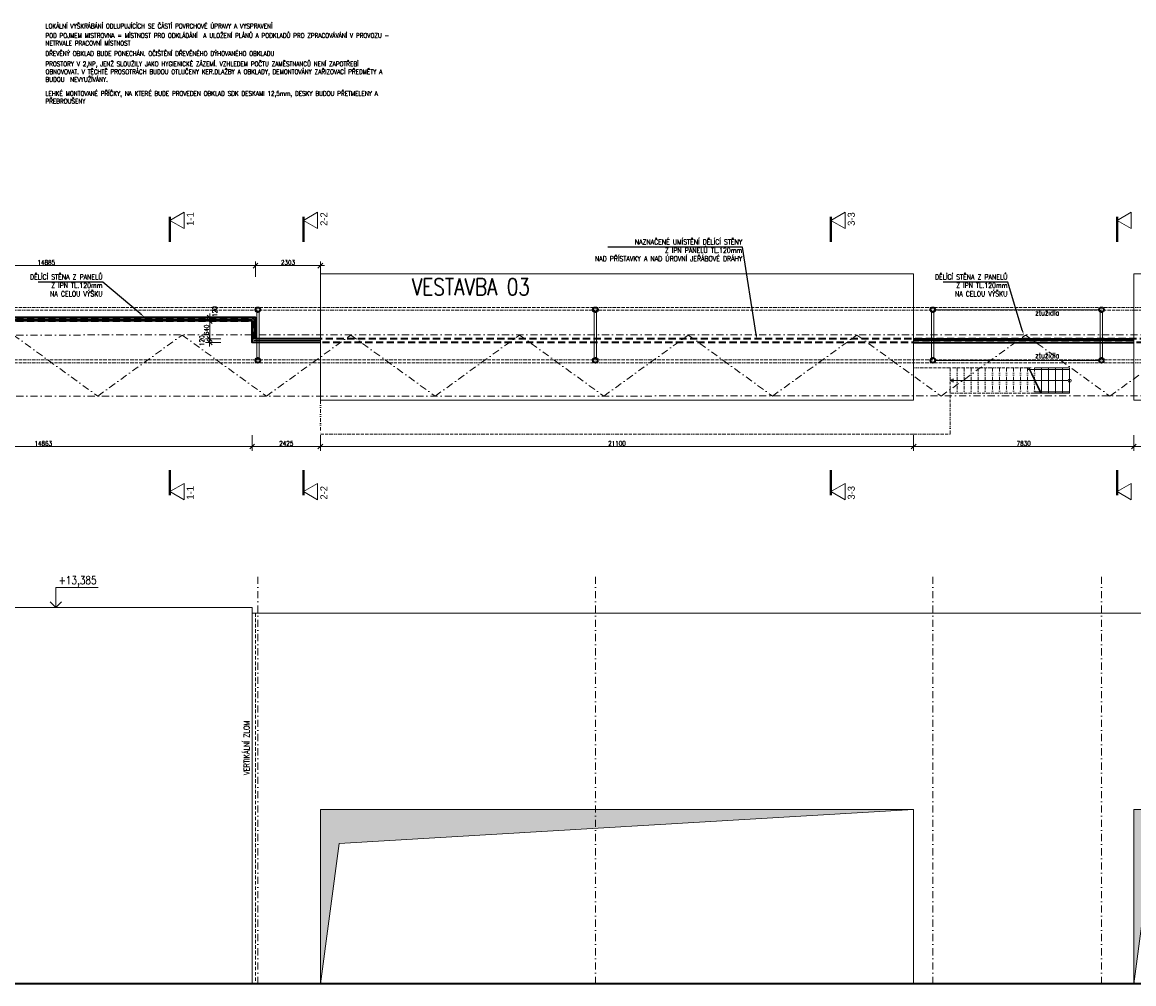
# Model space of a CAD drawing. Header units: millimetres. Extents: x -485339 to 350584, y -2181201 to -313328.
# Tile 66 of 115: x 8212 to 47745, y -1164177 to -1129975. Entities that reach past the tile are written whole.
import ezdxf
from ezdxf import colors
from ezdxf.entities.mleader import LeaderData, LeaderLine
from ezdxf.enums import TextEntityAlignment as Align
from ezdxf.math import Vec2, Vec3

# ---------------------------------------------------------------- set-up
doc = ezdxf.new("R2010")
doc.units = ezdxf.units.MM
doc.header["$LTSCALE"] = 10
for name, pattern in [('DASHDOT', [25.4, 12.7, -6.35, 0, -6.35]), ('DASHED', [19.05, 12.7, -6.35]), ('DĚLICÍ2', [15.875, 6.35, -3.175, 0, -3.175, 0, -3.175]), ('ČÁRKOVANÁ', [19.05, 12.7, -6.35])]:
    doc.linetypes.add(name, pattern=pattern)
doc.layers.get('Defpoints').update_dxf_attribs({"color": 201})
for name, color, linetype, lineweight in [('N_kóty', 10, 'Continuous', 18), ('N_popis', 10, 'Continuous', 18), ('N_popis_fasáda', 212, 'Continuous', 18), ('N_čáry_dělící stěna', 212, 'ČÁRKOVANÁ', 35), ('N_čáry_obv.plášt', 212, 'Continuous', 18), ('N_čáry_obv.plášt_obrys', 212, 'Continuous', 35), ('St_kóty_výškové', 132, 'Continuous', 18), ('St_popis', 250, 'Continuous', 18), ('St_sloupy_konstrukce haly', 5, 'Continuous', 35), ('St_čáry_nad', 250, 'DĚLICÍ2', 18), ('St_čáry_obrys', 5, 'Continuous', 35), ('St_čáry_osy', 250, 'DASHDOT', 18), ('St_čáry_plné', 250, 'Continuous', 18), ('St_šrafy', 250, 'Continuous', 18)]:
    doc.layers.add(name, color=color, linetype=linetype, lineweight=lineweight)
doc.styles.add('Andy', font='txt')
doc.styles.add('ROMANS', font='romans.shx', dxfattribs={"width": 0.8})
doc.styles.get("Standard").update_dxf_attribs({"font": 'simplex.shx', "width": 0.8})
doc.linetypes.add('ZIGZAG', pattern='A,0.00254,-5.08,[131,ltypeshp.shx,S=5.08,R=0,X=-5.08,Y=0],-10.16,[131,ltypeshp.shx,S=5.08,R=180,X=5.08,Y=0],-5.08', length=20.32254)
doc.dimstyles.new('stavebníM100', dxfattribs={"dimtxt": 165, "dimasz": 170, "dimexe": 150, "dimexo": 100, "dimgap": 30, "dimtad": 1, "dimdec": 0, "dimtxsty": 'Standard', "dimblk": 'OBLIQUE', "dimcen": -2.5, "dimdle": 150, "dimclrd": 256, "dimclre": 256, "dimclrt": 256, "dimadec": 4, "dimazin": 0, "dimtfac": 1, "dimtdec": 0, "dimtmove": 2, "dimatfit": 3, "dimldrblk": 'OBLIQUE', "dimfxl": 400, "dimfxlon": 1, "dimlwd": -1, "dimlwe": -1, "dimarcsym": 0})

# ---------------------------------------------------------------- blocks, each defined once
blk = doc.blocks.new('G$CD8A98CDB')
at = {"layer": 'St_sloupy_konstrukce haly', "color": 250, "lineweight": 18, "ltscale": 2}
for points in [[(-825, 0), (825, 0)], [(-825, -80), (825, -80)]]:
    blk.add_lwpolyline(points, dxfattribs=at)
at = {"layer": 'St_sloupy_konstrukce haly', "ltscale": 2}
for centre in [(-900, -40), (900, -40)]:
    blk.add_circle(centre, 85, dxfattribs=at)
blk = doc.blocks.new('_OBLIQUE')
at = {"color": 0, "linetype": 'ByBlock'}
blk.add_line((-0.5, -0.5), (0.5, 0.5), dxfattribs=at)
blk = doc.blocks.new('*D2655')
at = {"layer": 'Defpoints', "color": 0, "transparency": 16777216}
for p in [(16512, -1138634), (1627, -1141702), (16512, -1141702)]:
    blk.add_point(p, dxfattribs=at)
at = {"layer": 'N_kóty', "transparency": 16777216}
for p, q in [((1627, -1139034), (1627, -1138484)), ((16512, -1139034), (16512, -1138484)), ((1477, -1138634), (16662, -1138634))]:
    blk.add_line(p, q, dxfattribs=at)
at = {"layer": 'N_kóty', "linetype": 'ByBlock', "transparency": 16777216, "xscale": 170, "yscale": 170, "zscale": 170, "rotation": 180}
blk.add_blockref('_OBLIQUE', (1627, -1138634), dxfattribs=at)
at = {"layer": 'N_kóty', "linetype": 'ByBlock', "transparency": 16777216, "xscale": 170, "yscale": 170, "zscale": 170}
blk.add_blockref('_OBLIQUE', (16512, -1138634), dxfattribs=at)
at = {"layer": 'N_kóty', "transparency": 16777216, "insert": (9069, -1138521), "char_height": 165, "attachment_point": 5}
blk.add_mtext('14885', dxfattribs=at)
blk = doc.blocks.new('*D2656')
at = {"layer": 'Defpoints', "color": 0, "transparency": 16777216}
for p in [(18815, -1138634), (18815, -1140142), (16512, -1141702)]:
    blk.add_point(p, dxfattribs=at)
at = {"layer": 'N_kóty', "transparency": 16777216}
for p, q in [((16512, -1139034), (16512, -1138484)), ((18815, -1139034), (18815, -1138484)), ((16362, -1138634), (18965, -1138634))]:
    blk.add_line(p, q, dxfattribs=at)
at = {"layer": 'N_kóty', "linetype": 'ByBlock', "transparency": 16777216, "xscale": 170, "yscale": 170, "zscale": 170, "rotation": 180}
blk.add_blockref('_OBLIQUE', (16512, -1138634), dxfattribs=at)
at = {"layer": 'N_kóty', "linetype": 'ByBlock', "transparency": 16777216, "xscale": 170, "yscale": 170, "zscale": 170}
blk.add_blockref('_OBLIQUE', (18815, -1138634), dxfattribs=at)
at = {"layer": 'N_kóty', "transparency": 16777216, "insert": (17664, -1138521), "char_height": 165, "attachment_point": 5}
blk.add_mtext('2303', dxfattribs=at)
blk = doc.blocks.new('*D2657')
at = {"layer": 'Defpoints', "color": 0, "transparency": 16777216}
for p in [(14878, -1141242), (18815, -1141242), (18815, -1141362)]:
    blk.add_point(p, dxfattribs=at)
at = {"layer": 'N_kóty', "transparency": 16777216}
for p, q in [((15278, -1141242), (14728, -1141242)), ((14878, -1141512), (14878, -1141092)), ((15278, -1141362), (14728, -1141362))]:
    blk.add_line(p, q, dxfattribs=at)
at = {"layer": 'N_kóty', "linetype": 'ByBlock', "transparency": 16777216, "xscale": 170, "yscale": 170, "zscale": 170}
for p, rotation in [((14878, -1141242), 90), ((14878, -1141362), 270)]:
    blk.add_blockref('_OBLIQUE', p, dxfattribs=dict(at, rotation=rotation))
at = {"layer": 'N_kóty', "transparency": 16777216, "insert": (14600, -1141302), "char_height": 165, "attachment_point": 5, "rotation": 90}
blk.add_mtext('120', dxfattribs=at)
blk = doc.blocks.new('*D2658')
at = {"layer": 'Defpoints', "color": 0, "transparency": 16777216}
for p in [(14879, -1140602), (16392, -1140602), (18815, -1141242)]:
    blk.add_point(p, dxfattribs=at)
at = {"layer": 'N_kóty', "transparency": 16777216}
for p, q in [((14879, -1141392), (14879, -1140452)), ((15279, -1140602), (14729, -1140602)), ((15279, -1141242), (14729, -1141242))]:
    blk.add_line(p, q, dxfattribs=at)
at = {"layer": 'N_kóty', "linetype": 'ByBlock', "transparency": 16777216, "xscale": 170, "yscale": 170, "zscale": 170}
for p, rotation in [((14879, -1140602), 90), ((14879, -1141242), 270)]:
    blk.add_blockref('_OBLIQUE', p, dxfattribs=dict(at, rotation=rotation))
at = {"layer": 'N_kóty', "transparency": 16777216, "insert": (14767, -1140922), "char_height": 165, "attachment_point": 5, "rotation": 90}
blk.add_mtext('640', dxfattribs=at)
blk = doc.blocks.new('*D2659')
at = {"layer": 'Defpoints', "color": 0, "transparency": 16777216}
for p in [(14879, -1140482), (16512, -1140482), (16392, -1140602)]:
    blk.add_point(p, dxfattribs=at)
at = {"layer": 'N_kóty', "transparency": 16777216}
for p, q in [((15279, -1140482), (14729, -1140482)), ((14879, -1140752), (14879, -1140332)), ((15279, -1140602), (14729, -1140602))]:
    blk.add_line(p, q, dxfattribs=at)
at = {"layer": 'N_kóty', "linetype": 'ByBlock', "transparency": 16777216, "xscale": 170, "yscale": 170, "zscale": 170}
for p, rotation in [((14879, -1140482), 90), ((14879, -1140602), 270)]:
    blk.add_blockref('_OBLIQUE', p, dxfattribs=dict(at, rotation=rotation))
at = {"layer": 'N_kóty', "transparency": 16777216, "insert": (15059, -1140264), "char_height": 165, "attachment_point": 5, "rotation": 90}
blk.add_mtext('120', dxfattribs=at)
blk = doc.blocks.new('G$C4E362255')
at = {"layer": 'St_čáry_nad', "ltscale": 2}
for points in [[(0, -4500), (0, -5700), (21100, -5700), (22400, -5700), (22400, -3350), (21100, -3350)], [(25150, -3350), (22400, -3350)], [(22650, -3350), (22650, -4250)], [(22900, -3350), (22900, -4250)], [(23150, -3350), (23150, -4250)], [(23400, -3350), (23400, -4250)], [(23650, -3350), (23650, -4250)], [(23900, -3350), (23900, -4250)], [(24150, -3350), (24150, -4250)], [(24400, -3350), (24400, -4250)], [(24650, -3350), (24650, -4250)], [(24900, -3350), (24900, -4250)], [(25150, -3350), (25150, -4250)], [(25150, -3350), (25400, -3350), (25400, -4250)], [(25400, -4250), (22400, -4250)]]:
    blk.add_lwpolyline(points, dxfattribs=at)
at = {"layer": 'St_čáry_plné'}
for points in [[(21100, -4500), (0, -4500), (0, 0), (21100, 0)], [(50630, -4500), (28930, -4500), (28930, 0), (50630, 0)]]:
    blk.add_lwpolyline(points, close=True, dxfattribs=at)
at = {"layer": 'St_čáry_plné', "ltscale": 2}
for points in [[(25150, -3400), (26650, -3400)], [(25617, -4250), (25181, -3350)], [(25650, -4250), (25215, -3350)], [(25400, -3350), (25650, -3350), (25650, -4250), (25400, -4250)], [(25650, -3350), (25900, -3350), (25900, -4250), (25650, -4250)], [(25900, -3350), (26150, -3350), (26150, -4250), (25900, -4250)], [(26150, -3350), (26400, -3350), (26400, -4250), (26150, -4250)], [(26400, -3350), (26650, -3350), (26650, -4250), (26150, -4250)], [(26595, -3800), (22400, -3800)], [(26650, -4200), (25400, -4200)]]:
    blk.add_lwpolyline(points, dxfattribs=at)
blk.add_lwpolyline([(22400, -3800), (22501, -3859), (22501, -3741)], close=True, dxfattribs=at)
blk.add_circle((26650, -3800), 54.6, dxfattribs=at)
at = {"layer": 'St_popis', "width": 0.8}
blk.add_text('VESTAVBA 03', height=600, dxfattribs=at).set_placement((3256, -766))
blk = doc.blocks.new('*D2679')
at = {"layer": 'Defpoints', "color": 0, "transparency": 16777216}
for p in [(47745, -1144007), (69445, -1144017), (47745, -1145069)]:
    blk.add_point(p, dxfattribs=at)
at = {"layer": 'N_kóty', "transparency": 16777216}
for p, q in [((47745, -1144669), (47745, -1145219)), ((69445, -1144669), (69445, -1145219)), ((69595, -1145069), (47595, -1145069))]:
    blk.add_line(p, q, dxfattribs=at)
at = {"layer": 'N_kóty', "linetype": 'ByBlock', "transparency": 16777216, "xscale": 170, "yscale": 170, "zscale": 170, "rotation": 180}
blk.add_blockref('_OBLIQUE', (47745, -1145069), dxfattribs=at)
at = {"layer": 'N_kóty', "linetype": 'ByBlock', "transparency": 16777216, "xscale": 170, "yscale": 170, "zscale": 170}
blk.add_blockref('_OBLIQUE', (69445, -1145069), dxfattribs=at)
at = {"layer": 'N_kóty', "transparency": 16777216, "insert": (58595, -1144957), "char_height": 165, "attachment_point": 5}
blk.add_mtext('21700', dxfattribs=at)
blk = doc.blocks.new('*D2680')
at = {"layer": 'Defpoints', "color": 0, "transparency": 16777216}
for p in [(39915, -1144007), (47745, -1144007), (39915, -1145069)]:
    blk.add_point(p, dxfattribs=at)
at = {"layer": 'N_kóty', "transparency": 16777216}
for p, q in [((39915, -1144669), (39915, -1145219)), ((47745, -1144669), (47745, -1145219)), ((47895, -1145069), (39765, -1145069))]:
    blk.add_line(p, q, dxfattribs=at)
at = {"layer": 'N_kóty', "linetype": 'ByBlock', "transparency": 16777216, "xscale": 170, "yscale": 170, "zscale": 170, "rotation": 180}
blk.add_blockref('_OBLIQUE', (39915, -1145069), dxfattribs=at)
at = {"layer": 'N_kóty', "linetype": 'ByBlock', "transparency": 16777216, "xscale": 170, "yscale": 170, "zscale": 170}
blk.add_blockref('_OBLIQUE', (47745, -1145069), dxfattribs=at)
at = {"layer": 'N_kóty', "transparency": 16777216, "insert": (43830, -1144957), "char_height": 165, "attachment_point": 5}
blk.add_mtext('7830', dxfattribs=at)
blk = doc.blocks.new('*D2681')
at = {"layer": 'Defpoints', "color": 0, "transparency": 16777216}
for p in [(18815, -1143422), (39915, -1144007), (18815, -1145069)]:
    blk.add_point(p, dxfattribs=at)
at = {"layer": 'N_kóty', "transparency": 16777216}
for p, q in [((18815, -1144669), (18815, -1145219)), ((39915, -1144669), (39915, -1145219)), ((40065, -1145069), (18665, -1145069))]:
    blk.add_line(p, q, dxfattribs=at)
at = {"layer": 'N_kóty', "linetype": 'ByBlock', "transparency": 16777216, "xscale": 170, "yscale": 170, "zscale": 170, "rotation": 180}
blk.add_blockref('_OBLIQUE', (18815, -1145069), dxfattribs=at)
at = {"layer": 'N_kóty', "linetype": 'ByBlock', "transparency": 16777216, "xscale": 170, "yscale": 170, "zscale": 170}
blk.add_blockref('_OBLIQUE', (39915, -1145069), dxfattribs=at)
at = {"layer": 'N_kóty', "transparency": 16777216, "insert": (29365, -1144957), "char_height": 165, "attachment_point": 5}
blk.add_mtext('21100', dxfattribs=at)
blk = doc.blocks.new('*D2682')
at = {"layer": 'Defpoints', "color": 0, "transparency": 16777216}
for p in [(16390, -1141362), (18815, -1143422), (16390, -1145069)]:
    blk.add_point(p, dxfattribs=at)
at = {"layer": 'N_kóty', "transparency": 16777216}
for p, q in [((16390, -1144669), (16390, -1145219)), ((18815, -1144669), (18815, -1145219)), ((18965, -1145069), (16240, -1145069))]:
    blk.add_line(p, q, dxfattribs=at)
at = {"layer": 'N_kóty', "linetype": 'ByBlock', "transparency": 16777216, "xscale": 170, "yscale": 170, "zscale": 170, "rotation": 180}
blk.add_blockref('_OBLIQUE', (16390, -1145069), dxfattribs=at)
at = {"layer": 'N_kóty', "linetype": 'ByBlock', "transparency": 16777216, "xscale": 170, "yscale": 170, "zscale": 170}
blk.add_blockref('_OBLIQUE', (18815, -1145069), dxfattribs=at)
at = {"layer": 'N_kóty', "transparency": 16777216, "insert": (17603, -1144957), "char_height": 165, "attachment_point": 5}
blk.add_mtext('2425', dxfattribs=at)
blk = doc.blocks.new('*D2683')
at = {"layer": 'Defpoints', "color": 0, "transparency": 16777216}
for p in [(1527, -1140602), (16390, -1141362), (1527, -1145069)]:
    blk.add_point(p, dxfattribs=at)
at = {"layer": 'N_kóty', "transparency": 16777216}
for p, q in [((1527, -1144669), (1527, -1145219)), ((16390, -1144669), (16390, -1145219)), ((16540, -1145069), (1377, -1145069))]:
    blk.add_line(p, q, dxfattribs=at)
at = {"layer": 'N_kóty', "linetype": 'ByBlock', "transparency": 16777216, "xscale": 170, "yscale": 170, "zscale": 170, "rotation": 180}
blk.add_blockref('_OBLIQUE', (1527, -1145069), dxfattribs=at)
at = {"layer": 'N_kóty', "linetype": 'ByBlock', "transparency": 16777216, "xscale": 170, "yscale": 170, "zscale": 170}
blk.add_blockref('_OBLIQUE', (16390, -1145069), dxfattribs=at)
at = {"layer": 'N_kóty', "transparency": 16777216, "insert": (8959, -1144957), "char_height": 165, "attachment_point": 5}
blk.add_mtext('14863', dxfattribs=at)
blk = doc.blocks.new('*U2503')
at = {"color": 0, "linetype": 'ByBlock', "lineweight": -2}
blk.add_line((3, 0), (-7, 0), dxfattribs=at)
for points in [[(0, 0), (0, 6.12), (0, 6.12), (-13, 6.12)], [(1.75, 1.75), (0, 0), (-1.75, 1.75)]]:
    blk.add_lwpolyline(points, dxfattribs=at)
at = {"color": 0, "linetype": 'ByBlock', "lineweight": -2, "style": 'ROMANS', "width": 0.8}
blk.add_attdef('VYSKA', text='', height=2.5, dxfattribs=at).set_placement((-3.45, 9.63), align=Align.TOP_RIGHT)
blk.add_attdef('POPIS_001', text='', height=2.5, dxfattribs=at).set_placement((-12.5, 5.12), align=Align.TOP_LEFT)

msp = doc.modelspace()

# ---------------------------------------------------------------- hatches: boundary and pattern name
at = {"layer": 'St_šrafy', "lineweight": 18}
h = msp.add_hatch(color=253, dxfattribs=at)
h.dxf.hatch_style = 1
h.paths.add_polyline_path([(18815.3, -1164177.3), (19484.9, -1159184.9), (39915.3, -1157977.3), (18815.3, -1157977.3)])
h = msp.add_hatch(color=253, dxfattribs=at)
h.dxf.hatch_style = 1
h.paths.add_polyline_path([(47745.3, -1164177.3), (48414.9, -1159184.9), (68845.3, -1157977.3), (47745.3, -1157977.3)])

# ---------------------------------------------------------------- linework, layer by layer
at = {"layer": 'N_čáry_dělící stěna', "ltscale": 2}
for points in [[(1525.3, -1140481.7), (16510.3, -1140481.7)], [(16510.3, -1140481.7), (16510.3, -1141241.9)], [(1525.3, -1140601.7), (16390.3, -1140601.7)], [(16390.3, -1140601.7), (16390.3, -1141361.9)], [(82510.3, -1141241.9), (16510.3, -1141241.9)], [(82390.3, -1141361.9), (16390.3, -1141361.9)]]:
    msp.add_lwpolyline(points, dxfattribs=at)
at = {"layer": 'N_čáry_obv.plášt', "linetype": 'ZIGZAG'}
for points in [[(18815.3, -1141301.9), (16450.3, -1141301.9), (16450.3, -1140541.7), (1525.3, -1140541.7)], [(39915.3, -1141301.9), (47745.3, -1141301.9)]]:
    msp.add_lwpolyline(points, dxfattribs=at)
at = {"layer": 'N_čáry_obv.plášt_obrys'}
for points in [[(18815.3, -1141241.9), (16510.3, -1141241.9), (16511.9, -1140481.7), (1526.9, -1140481.7)], [(18815.3, -1141361.9), (16390.3, -1141361.9), (16391.9, -1140601.7), (1526.9, -1140601.7)], [(39915.3, -1141241.9), (47745.3, -1141241.9)], [(39915.3, -1141361.9), (47745.3, -1141361.9)]]:
    msp.add_lwpolyline(points, dxfattribs=at)
at = {"layer": 'N_čáry_obv.plášt_obrys', "lineweight": 18}
for points in [[(16390.3, -1150792.3), (1734.5, -1150792.3)], [(16390.3, -1150792.3), (16390.3, -1164177.3)], [(82510.3, -1150997.3), (16390.3, -1150997.3)], [(39915.3, -1164177.3), (39915.3, -1157977.3), (18815.3, -1157977.3), (18815.3, -1164177.3)], [(68845.3, -1164177.3), (68845.3, -1157977.3), (47745.3, -1157977.3), (47745.3, -1164177.3)]]:
    msp.add_lwpolyline(points, dxfattribs=at)
at = {"layer": 'N_čáry_obv.plášt_obrys', "linetype": 'DASHED', "lineweight": 18}
msp.add_lwpolyline([(16510.3, -1150997.3), (16510.3, -1164177.3)], dxfattribs=at)
at = {"layer": 'N_čáry_obv.plášt_obrys', "lineweight": 18}
for points in [[(18815.3, -1164177.3), (19484.9, -1159184.9), (39915.3, -1157977.3), (18815.3, -1157977.3)], [(47745.3, -1164177.3), (48414.9, -1159184.9), (68845.3, -1157977.3), (47745.3, -1157977.3)]]:
    msp.add_lwpolyline(points, close=True, dxfattribs=at)
at = {"layer": 'St_popis', "linetype": 'DASHDOT', "ltscale": 2, "const_width": 83.3}
for points in [[(13465.6, -1136896.5), (13465.6, -1137787.7)], [(18215.3, -1136896.5), (18215.3, -1137787.7)], [(36974.6, -1136896.5), (36974.6, -1137787.7)], [(47152.5, -1136896.5), (47152.5, -1137787.7)], [(13465.6, -1146799.2), (13465.6, -1145907.9)], [(18215.3, -1146799.2), (18215.3, -1145907.9)], [(36974.6, -1146799.2), (36974.6, -1145907.9)], [(47152.5, -1146799.2), (47152.5, -1145907.9)]]:
    msp.add_lwpolyline(points, dxfattribs=at)
at = {"layer": 'St_popis'}
for points in [[(13465.6, -1137025.4), (13967.9, -1137315.4), (13967.9, -1136735.4)], [(18215.3, -1137025.4), (18717.6, -1137315.4), (18717.6, -1136735.4)], [(36974.6, -1137025.4), (37476.9, -1137315.4), (37476.9, -1136735.4)], [(47152.5, -1137025.4), (47654.8, -1137315.4), (47654.8, -1136735.4)], [(13465.6, -1146670.2), (13967.9, -1146380.2), (13967.9, -1146960.2)], [(18215.3, -1146670.2), (18717.6, -1146380.2), (18717.6, -1146960.2)], [(36974.6, -1146670.2), (37476.9, -1146380.2), (37476.9, -1146960.2)], [(47152.5, -1146670.2), (47654.8, -1146380.2), (47654.8, -1146960.2)]]:
    msp.add_lwpolyline(points, close=True, dxfattribs=at)
at = {"layer": 'St_čáry_nad', "ltscale": 2}
for points in [[(97955, -1140116.6), (1900.3, -1140116.6)], [(95222.5, -1140216.6), (1900.3, -1140216.6)], [(97955, -1141986.6), (1900.3, -1141986.6)], [(97955, -1142086.6), (1900.3, -1142086.6)]]:
    msp.add_lwpolyline(points, dxfattribs=at)
at = {"layer": 'St_čáry_obrys'}
msp.add_lwpolyline([(97745, -1164177.3), (1734.5, -1164177.3)], dxfattribs=at)
at = {"layer": 'St_čáry_osy', "ltscale": 2}
for points in [[(1900.3, -1141101.6), (97955, -1141088.7)], [(7900.3, -1141101.6), (10896, -1143274.1), (13900.3, -1141101.6)], [(13900.3, -1141101.6), (16896, -1143274.1), (19900.3, -1141101.6)], [(19900.3, -1141101.6), (22896, -1143274.1), (25900.3, -1141101.6)], [(25900.3, -1141101.6), (28896, -1143274.1), (31900.3, -1141101.6)], [(31900.3, -1141101.6), (34896, -1143274.1), (37900.3, -1141101.6)], [(37900.3, -1141101.6), (40896, -1143274.1), (43900.3, -1141101.6)], [(43900.3, -1141101.6), (46896, -1143274.1), (49900.3, -1141101.6)], [(1900.3, -1143274.1), (97955, -1143261.2)]]:
    msp.add_lwpolyline(points, dxfattribs=at)
at = {"layer": 'St_čáry_osy', "lineweight": 18, "ltscale": 2}
for points in [[(16595.3, -1149702.5), (16595.3, -1164177.3)], [(28595.3, -1149702.5), (28595.3, -1164177.3)], [(40595.3, -1149702.5), (40595.3, -1164177.3)], [(46595.3, -1149702.5), (46595.3, -1164177.3)]]:
    msp.add_lwpolyline(points, dxfattribs=at)
at = {"layer": 'St_čáry_plné', "ltscale": 2}
for points in [[(40680.3, -1140203), (46510.3, -1140203)], [(40680.3, -1142003), (46510.3, -1142003)]]:
    msp.add_lwpolyline(points, dxfattribs=at)

# ---------------------------------------------------------------- block references
at = {"layer": 'St_kóty_výškové'}
ref = msp.add_blockref('*U2503', (9409.9, -1150792.3), dxfattribs=dict(at, xscale=-115.8301158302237, yscale=115.8301158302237, zscale=115.8301158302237))
ref.add_attrib('VYSKA', '+13,385', dxfattribs={"layer": '0', "color": 0, "linetype": 'ByBlock', "lineweight": -2, "height": 289.58, "style": 'ROMANS', "width": 0.8}).set_placement((10857.6, -1149677.4), align=Align.TOP_RIGHT)
at = {"layer": 'St_sloupy_konstrukce haly', "ltscale": 2, "rotation": 90}
for p in [(16555.3, -1141101.6), (28555.3, -1141101.6), (40555.3, -1141101.6), (46555.3, -1141101.6)]:
    msp.add_blockref('G$CD8A98CDB', p, dxfattribs=at)
at = {"layer": 'St_čáry_obrys'}
msp.add_blockref('G$C4E362255', (18815.3, -1138921.9), dxfattribs=at)

# ---------------------------------------------------------------- texts
at = {"layer": 'N_popis_fasáda', "lineweight": 18, "width": 0.8}
msp.add_text('VERTIKÁLNÍ ZLOM', height=200, rotation=90, dxfattribs=at).set_placement((16290.5, -1156753.8))
at = {"layer": 'St_popis', "style": 'Andy'}
for s, p in [('1-1', (14313.9, -1137218.5)), ('2-2', (19063.6, -1137218.5)), ('3-3', (37822.8, -1137218.5)), ('1-1', (14313.9, -1146955.8)), ('2-2', (19063.6, -1146955.8)), ('3-3', (37822.8, -1146955.8))]:
    msp.add_text(s, height=250, rotation=90, dxfattribs=at).set_placement(p)
at = {"layer": 'St_popis', "lineweight": 15, "width": 12080.669, "attachment_point": 1, "rotation": 0.00269, "style": 'ROMANS'}
for s, insert, char_height in [('LOKÁLNÍ VYŠKRÁBÁNÍ ODLUPUJÍCÍCH SE ČÁSTÍ POVRCHOVÉ ÚPRAVY A VYSPRAVENÍ', (9038.8, -1130028.9), 164.997), ('POD POJMEM MISTROVNA = MÍSTNOST PRO ODKLÁDÁNÍ  A ULOŽENÍ PLÁNŮ A PODKLADŮ PRO ZPRACOVÁVÁNÍ V PROVOZU - NETRVALE PRACOVNÍ MÍSTNOST', (9038.8, -1130367.2), 164.9972), ('DŘEVĚNÝ OBKLAD BUDE PONECHÁN. OČIŠTĚNÍ DŘEVĚNÉHO DÝHOVANÉHO OBKLADU', (9038.8, -1131008.2), 164.997), ('PROSTORY V 2,NP, JENŽ SLOUŽILY JAKO HYGIENICKÉ ZÁZEMÍ. VZHLEDEM POČTU ZAMĚSTNANCŮ NENÍ ZAPOTŘEBÍ OBNOVOVAT. V TĚCHTĚ PROSOTRÁCH BUDOU OTLUČENY KER.DLAŽBY A OBKLADY, DEMONTOVÁNY ZAŘIZOVACÍ PŘEDMĚTY A BUDOU  NEVYUŽÍVÁNY.', (9038.8, -1131377.9), 164.9972), ('LEHKÉ MONTOVANÉ PŘÍČKY, NA KTERÉ BUDE PROVEDEN OBKLAD SDK DESKAMI 12,5mm, DESKY BUDOU PŘETMELENY A PŘEBROUŠENY', (9038.8, -1132427.3), 164.9972)]:
    msp.add_mtext(s, dxfattribs=dict(at, insert=insert, char_height=char_height))
at = {"layer": 'St_čáry_plné', "ltscale": 2, "width": 0.8}
for p in [(44239.4, -1140406.8), (44239.4, -1141930.4)]:
    msp.add_text('ztužidla', height=200, dxfattribs=at).set_placement(p)

# ---------------------------------------------------------------- dimensions: what is measured, and where the dimension line sits
at = {"layer": 'N_kóty'}
for base, p1, p2, picture, middle in [((16511.9, -1138634), (1626.9, -1141701.7), (16511.9, -1141701.7), '*D2655', (9069.4, -1138521.5)), ((18815.3, -1138634), (16511.9, -1141701.7), (18815.3, -1140141.9), '*D2656', (17663.6, -1138521.5)), ((1526.9, -1145069.2), (16390.3, -1141361.9), (1526.9, -1140601.7), '*D2683', (8958.6, -1144956.7)), ((16390.3, -1145069.2), (18815.3, -1143421.9), (16390.3, -1141361.9), '*D2682', (17602.8, -1144956.7)), ((18815.3, -1145069.2), (39915.3, -1144006.6), (18815.3, -1143421.9), '*D2681', (29365.3, -1144956.7)), ((39915.3, -1145069.2), (47745.3, -1144006.6), (39915.3, -1144006.6), '*D2680', (43830.3, -1144956.7)), ((47745.3, -1145069.2), (69445.3, -1144016.6), (47745.3, -1144006.6), '*D2679', (58595.3, -1144956.7))]:
    dim = msp.add_linear_dim(base=base, p1=p1, p2=p2, dimstyle='stavebníM100', dxfattribs=at)
    dim.commit()
    dim.dimension.update_dxf_attribs({"geometry": picture, "text_midpoint": middle})
dim = msp.add_linear_dim(base=(14879.3, -1140481.7), p1=(16391.9, -1140601.7), p2=(16511.9, -1140481.7), angle=90, dimstyle='stavebníM100', dxfattribs=at)
dim.commit()
dim.dimension.update_dxf_attribs({"geometry": '*D2659', "text_midpoint": (15059, -1140263.6), "dimtype": 160})
for base, p1, p2, picture, middle in [((14879.3, -1140601.7), (18815.3, -1141241.9), (16391.9, -1140601.7), '*D2658', (14766.8, -1140921.8)), ((14877.7, -1141241.9), (18815.3, -1141361.9), (18815.3, -1141241.9), '*D2657', (14600.2, -1141301.9))]:
    dim = msp.add_linear_dim(base=base, p1=p1, p2=p2, angle=90, dimstyle='stavebníM100', dxfattribs=at)
    dim.commit()
    dim.dimension.update_dxf_attribs({"geometry": picture, "text_midpoint": middle})

# ---------------------------------------------------------------- leaders
at = {"layer": 'N_popis'}
ml = msp.add_multileader_mtext('Standard', dxfattribs=at)
ml.set_content('NAZNAČENÉ UMÍSTĚNÍ DĚLÍCÍ STĚNY \\PZ IPN PANELŮ TL.120mm\\PNAD PŘÍSTAVKY A NAD ÚROVNÍ JEŘÁBOVÉ DRÁHY  ', color=256)
ml.set_leader_properties()
ml.build(insert=Vec2(0, 0))
ml.multileader.update_dxf_attribs({"text_left_attachment_type": 6, "text_right_attachment_type": 6, "arrow_head_size": 180})
ctx = ml.context
ctx.base_point, ctx.char_height, ctx.arrow_head_size, ctx.plane_origin = Vec3(28237, -1137976.1), 180, 180, Vec3(34609, -1137011.7)
ctx.left_attachment, ctx.right_attachment, ctx.text_align_type = 6, 6, 2
notes = []
notes.append((ctx, [(0, (1, 1, 0), (33830.7, -1137976.1), (-1, 0), 8, [(0, [(34338, -1141258.6)], 0, [])])]))
ctx.mtext.insert, ctx.mtext.alignment, ctx.mtext.flow_direction = Vec3(33820.7, -1137698.3), 3, 5
ml = msp.add_multileader_mtext('Standard', dxfattribs=at)
ml.set_content('DĚLÍCÍ STĚNA Z PANELŮ\\PZ IPN TL.120mm\\PNA CELOU VÝŠKU', color=256)
ml.set_leader_properties()
ml.build(insert=Vec2(0, 0))
ml.multileader.update_dxf_attribs({"text_left_attachment_type": 6, "text_right_attachment_type": 6, "arrow_head_size": 180})
ctx = ml.context
ctx.base_point, ctx.char_height, ctx.arrow_head_size, ctx.plane_origin = Vec3(8412.7, -1139223.5), 180, 180, Vec3(11856.8, -1138259.1)
ctx.left_attachment, ctx.right_attachment, ctx.text_align_type = 6, 6, 2
notes.append((ctx, [(0, (1, 1, 0), (11078.4, -1139223.5), (-1, 0), 8, [(0, [(12546.8, -1140453.6)], 0, [])])]))
ctx.mtext.insert, ctx.mtext.alignment, ctx.mtext.flow_direction = Vec3(11068.4, -1138945.8), 3, 5
ml = msp.add_multileader_mtext('Standard', dxfattribs=at)
ml.set_content('DĚLÍCÍ STĚNA Z PANELŮ\\PZ IPN TL.120mm \\PNA CELOU VÝŠKU', color=256)
ml.set_leader_properties()
ml.build(insert=Vec2(0, 0))
ml.multileader.update_dxf_attribs({"text_left_attachment_type": 6, "text_right_attachment_type": 6, "arrow_head_size": 180})
ctx = ml.context
ctx.base_point, ctx.char_height, ctx.arrow_head_size, ctx.plane_origin = Vec3(40597.5, -1139223.5), 180, 180, Vec3(44041.5, -1138259.1)
ctx.left_attachment, ctx.right_attachment, ctx.text_align_type = 6, 6, 2
notes.append((ctx, [(0, (1, 1, 0), (43263.2, -1139223.5), (-1, 0), 8, [(0, [(43830.1, -1141096.5)], 0, [])])]))
ctx.mtext.insert, ctx.mtext.alignment, ctx.mtext.flow_direction = Vec3(43253.2, -1138945.8), 3, 5
for ctx, leaders in notes:
    for number, flags, end, landing, length, lines in leaders:
        leader = LeaderData()
        leader.index, (leader.has_last_leader_line, leader.has_dogleg_vector, leader.attachment_direction) = number, flags
        leader.last_leader_point, leader.dogleg_vector, leader.dogleg_length = Vec3(end), Vec3(landing), length
        for number, points, colour, breaks in lines:
            line = LeaderLine()
            line.index, line.vertices, line.color, line.breaks = number, Vec3.list(points), colors.encode_raw_color(colour), breaks
            leader.lines.append(line)
        ctx.leaders.append(leader)

doc.saveas('drawing.dxf')
